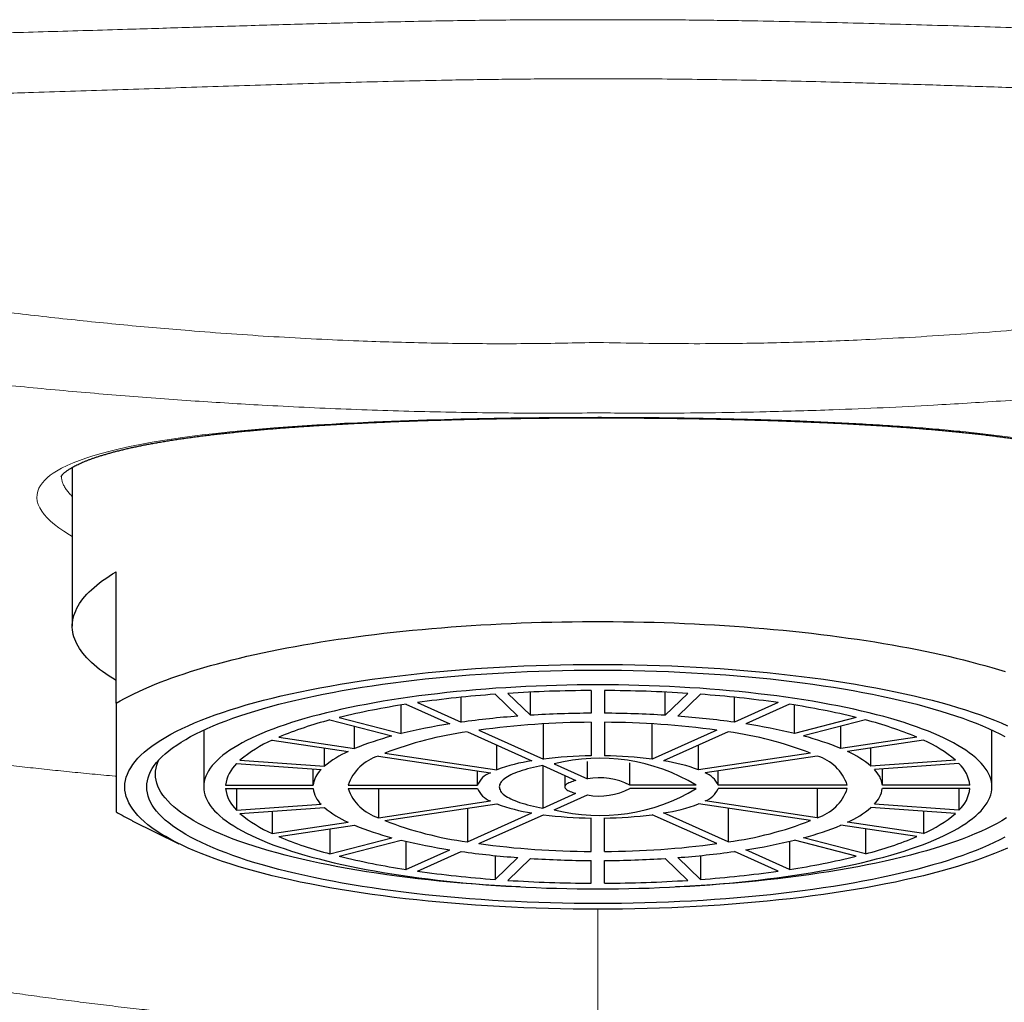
# Model space of a CAD drawing. Header units: millimetres. Extents: x 8 to 775, y 12 to 733.
# Tile 19 of 75: x 354 to 377, y 636 to 658. Entities that reach past the tile are written whole.
import ezdxf

# ---------------------------------------------------------------- set-up
doc = ezdxf.new("R2010")
doc.units = ezdxf.units.MM

msp = doc.modelspace()

# ---------------------------------------------------------------- linework, layer by layer
at = {"color": 7, "linetype": 'Continuous', "lineweight": 30}
for p, q in [((355.435, 647.753), (355.435, 644.128)), ((356.435, 642.368), (356.435, 645.37)), ((365.898, 642.092), (365.898, 642.621)), ((367.285, 642.657), (367.285, 642.14)), ((367.585, 642.657), (367.585, 642.14)), ((368.972, 642.092), (368.972, 642.621)), ((363.315, 642.382), (364.315, 641.934)), ((364.315, 641.934), (364.315, 642.504)), ((365.09, 642.572), (365.608, 642.072)), ((365.38, 642.592), (365.898, 642.092)), ((369.489, 642.592), (368.972, 642.092)), ((369.779, 642.572), (369.261, 642.072)), ((370.554, 641.934), (370.554, 642.504)), ((371.554, 642.382), (370.554, 641.934)), ((362.946, 641.674), (362.946, 642.326)), ((363.055, 642.343), (364.056, 641.895)), ((371.814, 642.343), (370.814, 641.895)), ((371.924, 641.674), (371.924, 642.326)), ((361.319, 641.986), (362.734, 641.62)), ((361.531, 642.041), (362.946, 641.674)), ((367.285, 641.933), (367.285, 641.168)), ((367.585, 641.933), (367.585, 641.168)), ((373.338, 642.041), (371.924, 641.674)), ((373.55, 641.986), (372.136, 641.62)), ((358.435, 641.754), (358.435, 640.458)), ((361.882, 641.332), (361.882, 641.84)), ((364.456, 641.716), (365.932, 641.054)), ((364.716, 641.754), (366.192, 641.093)), ((366.192, 641.093), (366.192, 641.898)), ((368.678, 641.093), (368.678, 641.898)), ((370.154, 641.754), (368.678, 641.093)), ((370.414, 641.716), (368.937, 641.054)), ((372.987, 641.332), (372.987, 641.84)), ((376.435, 640.458), (376.435, 641.754)), ((360, 641.524), (361.732, 641.265)), ((360.15, 641.591), (361.882, 641.332)), ((374.72, 641.591), (372.987, 641.332)), ((374.87, 641.524), (373.137, 641.265)), ((361.197, 640.931), (361.197, 641.345)), ((365.132, 640.847), (365.132, 641.413)), ((369.738, 640.847), (369.738, 641.413)), ((373.673, 640.931), (373.673, 641.345)), ((359.264, 641.065), (361.197, 640.931)), ((362.425, 641.162), (364.982, 640.779)), ((362.575, 641.229), (365.132, 640.847)), ((367.197, 640.642), (367.197, 641.037)), ((372.294, 641.229), (369.738, 640.847)), ((372.444, 641.162), (369.888, 640.779)), ((375.605, 641.065), (373.673, 640.931)), ((359.187, 640.99), (361.119, 640.856)), ((360.936, 640.497), (360.936, 640.868)), ((364.689, 640.497), (364.689, 640.823)), ((366.182, 640.942), (366.937, 640.603)), ((366.182, 640.942), (366.182, 639.974)), ((366.442, 640.98), (367.197, 640.642)), ((368.169, 640.497), (368.169, 641.008)), ((370.181, 640.497), (370.181, 640.823)), ((375.683, 640.99), (373.75, 640.856)), ((373.933, 640.497), (373.933, 640.868)), ((366.685, 640.716), (366.685, 640.458)), ((358.936, 640.497), (360.936, 640.497)), ((358.936, 640.419), (360.936, 640.419)), ((359.187, 640.419), (359.187, 639.926)), ((361.737, 640.497), (364.689, 640.497)), ((361.737, 640.419), (364.689, 640.419)), ((362.425, 640.419), (362.425, 639.754)), ((369.68, 640.497), (368.169, 640.497)), ((369.68, 640.419), (368.169, 640.419)), ((373.133, 640.497), (370.181, 640.497)), ((373.133, 640.419), (370.181, 640.419)), ((372.444, 640.419), (372.444, 639.754)), ((375.933, 640.497), (373.933, 640.497)), ((375.933, 640.419), (373.933, 640.419)), ((375.683, 640.419), (375.683, 639.926)), ((362.425, 639.754), (364.982, 640.136)), ((366.182, 639.974), (366.937, 640.312)), ((366.442, 639.935), (367.197, 640.274)), ((372.444, 639.754), (369.888, 640.136)), ((359.187, 639.926), (361.119, 640.06)), ((359.264, 639.851), (361.197, 639.985)), ((360, 639.902), (360, 639.392)), ((362.575, 639.687), (365.132, 640.069)), ((364.456, 639.968), (364.456, 639.2)), ((372.294, 639.687), (369.738, 640.069)), ((370.414, 639.968), (370.414, 639.2)), ((375.605, 639.851), (373.673, 639.985)), ((375.683, 639.926), (373.75, 640.06)), ((374.87, 639.902), (374.87, 639.392)), ((356.805, 639.686), (357.868, 639.16)), ((364.456, 639.2), (365.932, 639.862)), ((364.716, 639.161), (366.192, 639.823)), ((367.285, 638.983), (367.285, 639.747)), ((367.585, 638.983), (367.585, 639.747)), ((370.154, 639.161), (368.678, 639.823)), ((370.414, 639.2), (368.937, 639.862)), ((360, 639.392), (361.732, 639.65)), ((360.15, 639.324), (361.882, 639.583)), ((361.319, 639.499), (361.319, 638.93)), ((374.72, 639.324), (372.987, 639.583)), ((374.87, 639.392), (373.137, 639.65)), ((373.55, 639.499), (373.55, 638.93)), ((361.319, 638.93), (362.734, 639.296)), ((361.531, 638.875), (362.946, 639.241)), ((373.338, 638.875), (371.924, 639.241)), ((373.55, 638.93), (372.136, 639.296)), ((363.055, 639.215), (363.055, 638.572)), ((363.055, 638.572), (364.056, 639.021)), ((371.814, 638.572), (370.814, 639.021)), ((371.814, 639.215), (371.814, 638.572)), ((363.315, 638.533), (364.315, 638.982)), ((365.09, 638.889), (365.09, 638.343)), ((365.09, 638.343), (365.608, 638.843)), ((365.38, 638.323), (365.898, 638.823)), ((367.285, 638.258), (367.285, 638.776)), ((367.585, 638.258), (367.585, 638.776)), ((369.489, 638.323), (368.972, 638.823)), ((369.779, 638.343), (369.261, 638.843)), ((369.779, 638.889), (369.779, 638.343)), ((371.554, 638.533), (370.554, 638.982))]:
    msp.add_line(p, q, dxfattribs=at)
at = {"color": 252, "linetype": 'Continuous', "lineweight": 0, "flags": 128}
msp.add_lwpolyline([(355.435, 646.176), (355.373, 646.211), (355.242, 646.293), (355.124, 646.374), (355.027, 646.448), (354.941, 646.522), (354.861, 646.599), (354.793, 646.676), (354.736, 646.753), (354.691, 646.828), (354.658, 646.904), (354.636, 646.981), (354.626, 647.058), (354.63, 647.134), (354.647, 647.209), (354.673, 647.275), (354.709, 647.341), (354.754, 647.402), (354.808, 647.463), (354.872, 647.523), (354.933, 647.572), (355.001, 647.62), (355.076, 647.668), (355.189, 647.732), (355.315, 647.794), (355.452, 647.855), (355.602, 647.914), (355.747, 647.965), (355.902, 648.016), (356.094, 648.072), (356.298, 648.126), (356.515, 648.178), (356.744, 648.229), (356.984, 648.277), (357.213, 648.319), (357.451, 648.359), (357.698, 648.398), (357.954, 648.435), (358.175, 648.465), (358.402, 648.493), (358.711, 648.529), (359.029, 648.563), (359.357, 648.596), (359.693, 648.626), (360.038, 648.654), (360.36, 648.679), (360.687, 648.702), (361.022, 648.723), (361.362, 648.743), (361.651, 648.759), (361.944, 648.774), (362.331, 648.792), (362.725, 648.809), (363.124, 648.824), (363.528, 648.837), (363.936, 648.849), (364.311, 648.859), (364.688, 648.867), (365.069, 648.875), (365.451, 648.881), (365.773, 648.885), (366.096, 648.889), (366.429, 648.892), (366.763, 648.894), (367.099, 648.895), (367.435, 648.896), (367.435, 648.896), (367.435, 648.896)], dxfattribs=at)
at = {"color": 7, "linetype": 'Continuous', "lineweight": 30, "flags": 128}
for points in [[(356.435, 642.887), (356.352, 642.937), (356.274, 642.987), (356.198, 643.038), (356.126, 643.089), (356.058, 643.14), (355.993, 643.192), (355.931, 643.244), (355.873, 643.296), (355.819, 643.349), (355.768, 643.402), (355.72, 643.454), (355.677, 643.508), (355.637, 643.561), (355.6, 643.614), (355.567, 643.668), (355.538, 643.722), (355.512, 643.776), (355.49, 643.83), (355.472, 643.884), (355.457, 643.938), (355.446, 643.992), (355.439, 644.047), (355.435, 644.101), (355.435, 644.155), (355.439, 644.21), (355.446, 644.264), (355.457, 644.318), (355.472, 644.373), (355.49, 644.427), (355.512, 644.481), (355.538, 644.535), (355.567, 644.588), (355.6, 644.642), (355.637, 644.696), (355.677, 644.749), (355.72, 644.802), (355.768, 644.855), (355.819, 644.908), (355.873, 644.96), (355.931, 645.012), (355.993, 645.064), (356.058, 645.116), (356.126, 645.167), (356.198, 645.218), (356.274, 645.269), (356.352, 645.32), (356.435, 645.37)], [(356.435, 642.368), (356.53, 642.423), (356.63, 642.478), (356.734, 642.532), (356.842, 642.586), (356.953, 642.639), (357.069, 642.692), (357.189, 642.744), (357.313, 642.795), (357.44, 642.846), (357.572, 642.896), (357.707, 642.946), (357.846, 642.994), (357.988, 643.042), (358.134, 643.09), (358.284, 643.136), (358.437, 643.182), (358.593, 643.227), (358.753, 643.271), (358.916, 643.314), (359.082, 643.357), (359.252, 643.399), (359.424, 643.44), (359.6, 643.479), (359.779, 643.519), (359.96, 643.557), (360.145, 643.594), (360.332, 643.63), (360.522, 643.666), (360.714, 643.7), (360.909, 643.733), (361.107, 643.766), (361.306, 643.797), (361.509, 643.828), (361.713, 643.857), (361.92, 643.885), (362.129, 643.913), (362.339, 643.939), (362.552, 643.964), (362.767, 643.988), (362.983, 644.011), (363.201, 644.033), (363.421, 644.054), (363.642, 644.074), (363.864, 644.092), (364.088, 644.11), (364.314, 644.126), (364.54, 644.141), (364.767, 644.155), (364.996, 644.168), (365.225, 644.18), (365.456, 644.19), (365.687, 644.2), (365.918, 644.208), (366.151, 644.215), (366.384, 644.221), (366.617, 644.226), (366.85, 644.229), (367.084, 644.231), (367.318, 644.233), (367.552, 644.233), (367.785, 644.231), (368.019, 644.229), (368.253, 644.226), (368.486, 644.221), (368.719, 644.215), (368.951, 644.208), (369.182, 644.2), (369.414, 644.19), (369.644, 644.18), (369.873, 644.168), (370.102, 644.155), (370.329, 644.141), (370.556, 644.126), (370.781, 644.11), (371.005, 644.092), (371.227, 644.074), (371.449, 644.054), (371.668, 644.033), (371.886, 644.011), (372.103, 643.988), (372.317, 643.964), (372.53, 643.939), (372.741, 643.913), (372.949, 643.885), (373.156, 643.857), (373.361, 643.828), (373.563, 643.797), (373.763, 643.766), (373.96, 643.733), (374.155, 643.7), (374.348, 643.666), (374.538, 643.63), (374.725, 643.594), (374.909, 643.557), (375.091, 643.519), (375.269, 643.479), (375.445, 643.44), (375.618, 643.399), (375.787, 643.357), (375.953, 643.314), (376.116, 643.271), (376.276, 643.227), (376.433, 643.182), (376.586, 643.136), (376.735, 643.09)], [(367.435, 637.663), (367.152, 637.663), (366.869, 637.666), (366.587, 637.671), (366.306, 637.678), (366.025, 637.686), (365.745, 637.697), (365.466, 637.709), (365.189, 637.724), (364.913, 637.74), (364.639, 637.758), (364.367, 637.778), (364.097, 637.799), (363.83, 637.823), (363.564, 637.848), (363.302, 637.875), (363.042, 637.904), (362.785, 637.935), (362.532, 637.967), (362.281, 638.001), (362.035, 638.037), (361.792, 638.074), (361.553, 638.113), (361.317, 638.154), (361.087, 638.196), (360.86, 638.24), (360.638, 638.285), (360.421, 638.332), (360.208, 638.38), (360, 638.43), (359.798, 638.481), (359.601, 638.534), (359.409, 638.587), (359.222, 638.642), (359.041, 638.699), (358.866, 638.756), (358.697, 638.815), (358.534, 638.875), (358.377, 638.935), (358.226, 638.997), (358.082, 639.06), (357.943, 639.124), (357.812, 639.189), (357.687, 639.254), (357.568, 639.321), (357.457, 639.388), (357.352, 639.456), (357.254, 639.525), (357.163, 639.594), (357.079, 639.664), (357.003, 639.734), (356.933, 639.805), (356.871, 639.877), (356.815, 639.948), (356.768, 640.02), (356.727, 640.093), (356.694, 640.166), (356.668, 640.238), (356.649, 640.311), (356.638, 640.385), (356.635, 640.458), (356.638, 640.531), (356.649, 640.604), (356.668, 640.677), (356.694, 640.75), (356.727, 640.823), (356.768, 640.895), (356.815, 640.967), (356.871, 641.039), (356.933, 641.11), (357.003, 641.181), (357.079, 641.252), (357.163, 641.322), (357.254, 641.391), (357.352, 641.459), (357.457, 641.527), (357.568, 641.595), (357.687, 641.661), (357.812, 641.727), (357.943, 641.792), (358.082, 641.855), (358.226, 641.918), (358.377, 641.98), (358.534, 642.041), (358.697, 642.101), (358.866, 642.159), (359.041, 642.217), (359.222, 642.273), (359.409, 642.328), (359.601, 642.382), (359.798, 642.434), (360, 642.485), (360.208, 642.535), (360.421, 642.583), (360.638, 642.63), (360.86, 642.675), (361.087, 642.719), (361.317, 642.761), (361.553, 642.802), (361.792, 642.841), (362.035, 642.879), (362.281, 642.914), (362.532, 642.948), (362.785, 642.981), (363.042, 643.011), (363.302, 643.04), (363.564, 643.067), (363.83, 643.093), (364.097, 643.116), (364.367, 643.138), (364.639, 643.158), (364.913, 643.176), (365.189, 643.192), (365.466, 643.206), (365.745, 643.219), (366.025, 643.229), (366.306, 643.238), (366.587, 643.244), (366.869, 643.249), (367.152, 643.252), (367.435, 643.253), (367.717, 643.252), (368, 643.249), (368.282, 643.244), (368.564, 643.238), (368.844, 643.229), (369.124, 643.219), (369.403, 643.206), (369.68, 643.192), (369.956, 643.176), (370.23, 643.158), (370.502, 643.138), (370.772, 643.116), (371.04, 643.093), (371.305, 643.067), (371.568, 643.04), (371.827, 643.011), (372.084, 642.981), (372.338, 642.948), (372.588, 642.914), (372.835, 642.879), (373.078, 642.841), (373.317, 642.802), (373.552, 642.761), (373.783, 642.719), (374.009, 642.675), (374.231, 642.63), (374.449, 642.583), (374.661, 642.535), (374.869, 642.485), (375.071, 642.434), (375.269, 642.382), (375.461, 642.328), (375.647, 642.273), (375.828, 642.217), (376.003, 642.159), (376.172, 642.101), (376.335, 642.041), (376.492, 641.98), (376.643, 641.918), (376.788, 641.855)], [(367.435, 637.792), (367.165, 637.793), (366.896, 637.796), (366.627, 637.8), (366.358, 637.807), (366.09, 637.815), (365.823, 637.825), (365.558, 637.837), (365.293, 637.85), (365.03, 637.866), (364.769, 637.883), (364.509, 637.902), (364.252, 637.922), (363.996, 637.945), (363.743, 637.969), (363.493, 637.995), (363.245, 638.022), (363, 638.052), (362.759, 638.082), (362.52, 638.115), (362.285, 638.149), (362.053, 638.185), (361.825, 638.222), (361.601, 638.261), (361.38, 638.301), (361.164, 638.343), (360.953, 638.386), (360.745, 638.431), (360.543, 638.477), (360.345, 638.524), (360.151, 638.573), (359.963, 638.623), (359.78, 638.674), (359.602, 638.726), (359.43, 638.78), (359.263, 638.835), (359.102, 638.891), (358.946, 638.948), (358.796, 639.006), (358.652, 639.065), (358.515, 639.125), (358.383, 639.186), (358.257, 639.247), (358.138, 639.31), (358.025, 639.373), (357.919, 639.438), (357.819, 639.502), (357.725, 639.568), (357.639, 639.634), (357.559, 639.701), (357.486, 639.768), (357.419, 639.835), (357.36, 639.903), (357.307, 639.972), (357.261, 640.041), (357.223, 640.11), (357.191, 640.179), (357.166, 640.249), (357.149, 640.318), (357.138, 640.388), (357.135, 640.458), (357.138, 640.528), (357.149, 640.597), (357.166, 640.667), (357.191, 640.736), (357.223, 640.806), (357.261, 640.875), (357.307, 640.944), (357.36, 641.012), (357.419, 641.08), (357.486, 641.148), (357.559, 641.215), (357.639, 641.282), (357.725, 641.348), (357.819, 641.413), (357.919, 641.478), (358.025, 641.542), (358.138, 641.605), (358.257, 641.668), (358.383, 641.73), (358.515, 641.791), (358.652, 641.851), (358.796, 641.91), (358.946, 641.968), (359.102, 642.025), (359.263, 642.081), (359.43, 642.135), (359.602, 642.189), (359.78, 642.242), (359.963, 642.293), (360.151, 642.343), (360.345, 642.391), (360.543, 642.439), (360.745, 642.485), (360.953, 642.529), (361.164, 642.573), (361.38, 642.614), (361.601, 642.655), (361.825, 642.694), (362.053, 642.731), (362.285, 642.766), (362.52, 642.801), (362.759, 642.833), (363, 642.864), (363.245, 642.893), (363.493, 642.921), (363.743, 642.947), (363.996, 642.971), (364.252, 642.993), (364.509, 643.014), (364.769, 643.033), (365.03, 643.05), (365.293, 643.065), (365.558, 643.079), (365.823, 643.091), (366.09, 643.101), (366.358, 643.109), (366.627, 643.115), (366.896, 643.12), (367.165, 643.123), (367.435, 643.124), (367.704, 643.123), (367.974, 643.12), (368.243, 643.115), (368.511, 643.109), (368.779, 643.101), (369.046, 643.091), (369.312, 643.079), (369.576, 643.065), (369.839, 643.05), (370.1, 643.033), (370.36, 643.014), (370.618, 642.993), (370.873, 642.971), (371.126, 642.947), (371.376, 642.921), (371.624, 642.893), (371.869, 642.864), (372.111, 642.833), (372.349, 642.801), (372.585, 642.766), (372.816, 642.731), (373.044, 642.694), (373.269, 642.655), (373.489, 642.614), (373.705, 642.573), (373.917, 642.529), (374.124, 642.485), (374.327, 642.439), (374.525, 642.391), (374.718, 642.343), (374.906, 642.293), (375.089, 642.242), (375.267, 642.189), (375.439, 642.135), (375.606, 642.081), (375.768, 642.025), (375.923, 641.968), (376.073, 641.91), (376.217, 641.851), (376.355, 641.791), (376.486, 641.73), (376.612, 641.668), (376.731, 641.605)], [(367.435, 638.128), (367.67, 638.129), (367.906, 638.132), (368.141, 638.136), (368.375, 638.141), (368.609, 638.148), (368.843, 638.157), (369.075, 638.167), (369.306, 638.179), (369.536, 638.193), (369.764, 638.208), (369.991, 638.224), (370.216, 638.242), (370.439, 638.262), (370.66, 638.283), (370.879, 638.306), (371.095, 638.33), (371.309, 638.355), (371.521, 638.382), (371.729, 638.411), (371.935, 638.44), (372.137, 638.472), (372.336, 638.504), (372.532, 638.538), (372.725, 638.573), (372.913, 638.61), (373.099, 638.647), (373.28, 638.686), (373.457, 638.727), (373.63, 638.768), (373.799, 638.811), (373.963, 638.854), (374.123, 638.899), (374.278, 638.945), (374.429, 638.992), (374.575, 639.04), (374.716, 639.089), (374.852, 639.138), (374.983, 639.189), (375.108, 639.241), (375.229, 639.293), (375.344, 639.346), (375.454, 639.4), (375.558, 639.455), (375.657, 639.51), (375.75, 639.566), (375.837, 639.623), (375.918, 639.68), (375.994, 639.738), (376.064, 639.796), (376.128, 639.855), (376.186, 639.914), (376.238, 639.973), (376.284, 640.033), (376.324, 640.093), (376.358, 640.154), (376.385, 640.214), (376.407, 640.275), (376.422, 640.336), (376.432, 640.397), (376.435, 640.458), (376.432, 640.519), (376.422, 640.58), (376.407, 640.641), (376.385, 640.701), (376.358, 640.762), (376.324, 640.822), (376.284, 640.882), (376.238, 640.942), (376.186, 641.002), (376.128, 641.061), (376.064, 641.119), (375.994, 641.178), (375.918, 641.235), (375.837, 641.293), (375.75, 641.349), (375.657, 641.405), (375.558, 641.461), (375.454, 641.515), (375.344, 641.569), (375.229, 641.622), (375.108, 641.675), (374.983, 641.726), (374.852, 641.777), (374.716, 641.827), (374.575, 641.876), (374.429, 641.924), (374.278, 641.971), (374.123, 642.016), (373.963, 642.061), (373.799, 642.105), (373.63, 642.147), (373.457, 642.189), (373.28, 642.229), (373.099, 642.268), (372.913, 642.306), (372.725, 642.342), (372.532, 642.377), (372.336, 642.411), (372.137, 642.444), (371.935, 642.475), (371.729, 642.505), (371.521, 642.533), (371.309, 642.56), (371.095, 642.586), (370.879, 642.61), (370.66, 642.632), (370.439, 642.654), (370.216, 642.673), (369.991, 642.691), (369.764, 642.708), (369.536, 642.723), (369.306, 642.736), (369.075, 642.748), (368.843, 642.758), (368.609, 642.767), (368.375, 642.774), (368.141, 642.78), (367.906, 642.784), (367.67, 642.786), (367.435, 642.787), (367.199, 642.786), (366.964, 642.784), (366.728, 642.78), (366.494, 642.774), (366.26, 642.767), (366.027, 642.758), (365.795, 642.748), (365.563, 642.736), (365.334, 642.723), (365.105, 642.708), (364.878, 642.691), (364.653, 642.673), (364.43, 642.654), (364.209, 642.632), (363.99, 642.61), (363.774, 642.586), (363.56, 642.56), (363.349, 642.533), (363.14, 642.505), (362.935, 642.475), (362.732, 642.444), (362.533, 642.411), (362.337, 642.377), (362.145, 642.342), (361.956, 642.306), (361.771, 642.268), (361.59, 642.229), (361.412, 642.189), (361.239, 642.147), (361.071, 642.105), (360.906, 642.061), (360.746, 642.016), (360.591, 641.971), (360.44, 641.924), (360.294, 641.876), (360.153, 641.827), (360.017, 641.777), (359.887, 641.726), (359.761, 641.675), (359.64, 641.622), (359.525, 641.569), (359.416, 641.515), (359.311, 641.461), (359.213, 641.405), (359.12, 641.349), (359.032, 641.293), (358.951, 641.235), (358.875, 641.178), (358.805, 641.119), (358.741, 641.061), (358.683, 641.002), (358.631, 640.942), (358.585, 640.882), (358.545, 640.822), (358.512, 640.762), (358.484, 640.701), (358.462, 640.641), (358.447, 640.58), (358.438, 640.519), (358.435, 640.458), (358.438, 640.397), (358.447, 640.336), (358.462, 640.275), (358.484, 640.214), (358.512, 640.154), (358.545, 640.093), (358.585, 640.033), (358.631, 639.973), (358.683, 639.914), (358.741, 639.855), (358.805, 639.796), (358.875, 639.738), (358.951, 639.68), (359.032, 639.623), (359.12, 639.566), (359.213, 639.51), (359.311, 639.455), (359.416, 639.4), (359.525, 639.346), (359.64, 639.293), (359.761, 639.241), (359.887, 639.189), (360.017, 639.138), (360.153, 639.089), (360.294, 639.04), (360.44, 638.992), (360.591, 638.945), (360.746, 638.899), (360.906, 638.854), (361.071, 638.811), (361.239, 638.768), (361.412, 638.727), (361.59, 638.686), (361.771, 638.647), (361.956, 638.61), (362.145, 638.573), (362.337, 638.538), (362.533, 638.504), (362.732, 638.472), (362.935, 638.44), (363.14, 638.411), (363.349, 638.382), (363.56, 638.355), (363.774, 638.33), (363.99, 638.306), (364.209, 638.283), (364.43, 638.262), (364.653, 638.242), (364.878, 638.224), (365.105, 638.208), (365.334, 638.193), (365.563, 638.179), (365.795, 638.167), (366.027, 638.157), (366.26, 638.148), (366.494, 638.141), (366.728, 638.136), (366.964, 638.132), (367.199, 638.129), (367.435, 638.128)], [(365.658, 638.174), (365.594, 638.177), (365.335, 638.191), (365.077, 638.206), (364.821, 638.223), (364.566, 638.241), (364.314, 638.261), (364.063, 638.283), (363.815, 638.307), (363.57, 638.332), (363.327, 638.359), (363.086, 638.388), (362.849, 638.418), (362.615, 638.45), (362.385, 638.484), (362.157, 638.519), (361.934, 638.555), (361.714, 638.593), (361.498, 638.633), (361.286, 638.674), (361.078, 638.716), (360.875, 638.76), (360.676, 638.805), (360.482, 638.851), (360.293, 638.899), (360.108, 638.948), (359.929, 638.998), (359.755, 639.05), (359.585, 639.102), (359.422, 639.156), (359.264, 639.211), (359.111, 639.267), (358.964, 639.324), (358.823, 639.382), (358.688, 639.44), (358.559, 639.5), (358.435, 639.561), (358.319, 639.622), (358.208, 639.684), (358.103, 639.747), (358.005, 639.811), (357.914, 639.875), (357.829, 639.94), (357.751, 640.005), (357.679, 640.071), (357.614, 640.137), (357.555, 640.204), (357.504, 640.271), (357.459, 640.339), (357.421, 640.406), (357.39, 640.474), (357.366, 640.542), (357.348, 640.611), (357.338, 640.679), (357.335, 640.748), (357.338, 640.816), (357.348, 640.884), (357.366, 640.953), (357.39, 641.021), (357.414, 641.074)], [(366.182, 640.942), (366.107, 640.928), (366.034, 640.913), (365.963, 640.898), (365.895, 640.882), (365.829, 640.866), (365.766, 640.848), (365.706, 640.83), (365.648, 640.812), (365.594, 640.793), (365.543, 640.773), (365.495, 640.753), (365.45, 640.732), (365.408, 640.711), (365.37, 640.689), (365.335, 640.667), (365.304, 640.645), (365.276, 640.622), (365.252, 640.599), (365.231, 640.576), (365.215, 640.552), (365.202, 640.529), (365.192, 640.505), (365.187, 640.482), (365.185, 640.458), (365.187, 640.434), (365.192, 640.41), (365.202, 640.387), (365.215, 640.363), (365.231, 640.34), (365.252, 640.316), (365.276, 640.293), (365.304, 640.271), (365.335, 640.248), (365.37, 640.226), (365.408, 640.205), (365.45, 640.184), (365.495, 640.163), (365.543, 640.143), (365.594, 640.123), (365.648, 640.104), (365.706, 640.085), (365.766, 640.067), (365.829, 640.05), (365.895, 640.033), (365.963, 640.017), (366.034, 640.002), (366.107, 639.988), (366.182, 639.974)], [(366.937, 640.603), (366.899, 640.594), (366.863, 640.584), (366.831, 640.573), (366.801, 640.561), (366.774, 640.55), (366.751, 640.537), (366.731, 640.525), (366.714, 640.512), (366.701, 640.498), (366.692, 640.485), (366.686, 640.471), (366.685, 640.458), (366.686, 640.444), (366.692, 640.43), (366.701, 640.417), (366.714, 640.404), (366.731, 640.391), (366.751, 640.378), (366.774, 640.366), (366.801, 640.354), (366.831, 640.343), (366.863, 640.332), (366.899, 640.322), (366.937, 640.312)], [(376.766, 639.747), (376.661, 639.684), (376.551, 639.622), (376.434, 639.561), (376.311, 639.5), (376.181, 639.44), (376.046, 639.382), (375.905, 639.324), (375.758, 639.267), (375.606, 639.211), (375.447, 639.156), (375.284, 639.102), (375.115, 639.05), (374.94, 638.998), (374.761, 638.948), (374.576, 638.899), (374.387, 638.851), (374.193, 638.805), (373.994, 638.76), (373.791, 638.716), (373.583, 638.674), (373.371, 638.633), (373.155, 638.593), (372.935, 638.555), (372.712, 638.519), (372.485, 638.484), (372.254, 638.45), (372.02, 638.418), (371.783, 638.388), (371.543, 638.359), (371.3, 638.332), (371.054, 638.307), (370.806, 638.283), (370.556, 638.261), (370.303, 638.241), (370.049, 638.223), (369.792, 638.206), (369.535, 638.191), (369.275, 638.177), (369.211, 638.174)], [(376.731, 639.31), (376.612, 639.247), (376.486, 639.186), (376.355, 639.125), (376.217, 639.065), (376.073, 639.006), (375.923, 638.948), (375.768, 638.891), (375.606, 638.835), (375.439, 638.78), (375.267, 638.726), (375.089, 638.674), (374.906, 638.623), (374.718, 638.573), (374.525, 638.524), (374.327, 638.477), (374.124, 638.431), (373.917, 638.386), (373.705, 638.343), (373.489, 638.301), (373.269, 638.261), (373.044, 638.222), (372.816, 638.185), (372.585, 638.149), (372.349, 638.115), (372.111, 638.082), (371.869, 638.052), (371.624, 638.022), (371.376, 637.995), (371.126, 637.969), (370.873, 637.945), (370.618, 637.922), (370.36, 637.902), (370.1, 637.883), (369.839, 637.866), (369.576, 637.85), (369.312, 637.837), (369.046, 637.825), (368.779, 637.815), (368.511, 637.807), (368.243, 637.8), (367.974, 637.796), (367.704, 637.793), (367.435, 637.792)], [(376.788, 639.06), (376.643, 638.997), (376.492, 638.935), (376.335, 638.875), (376.172, 638.815), (376.003, 638.756), (375.828, 638.699), (375.647, 638.642), (375.461, 638.587), (375.269, 638.534), (375.071, 638.481), (374.869, 638.43), (374.661, 638.38), (374.449, 638.332), (374.231, 638.285), (374.009, 638.24), (373.783, 638.196), (373.552, 638.154), (373.317, 638.113), (373.078, 638.074), (372.835, 638.037), (372.588, 638.001), (372.338, 637.967), (372.084, 637.935), (371.827, 637.904), (371.568, 637.875), (371.305, 637.848), (371.04, 637.823), (370.772, 637.799), (370.502, 637.778), (370.23, 637.758), (369.956, 637.74), (369.68, 637.724), (369.403, 637.709), (369.124, 637.697), (368.844, 637.686), (368.564, 637.678), (368.282, 637.671), (368, 637.666), (367.717, 637.663), (367.435, 637.663)]]:
    msp.add_lwpolyline(points, dxfattribs=at)
at = {"color": 7, "linetype": 'Continuous', "lineweight": 30}
for centre, radius, start, end in [((367.42, 610.716), 31.942, 90.242, 93.6611), ((367.45, 610.716), 31.942, 86.3389, 89.758), ((366.998, 616.401), 26.241, 94.1699, 98.0683), ((367.871, 616.401), 26.241, 81.9317, 85.8301), ((365.66, 625.24), 17.301, 98.6587, 103.8067), ((369.209, 625.24), 17.301, 76.1933, 81.3413), ((363.496, 633.601), 8.663, 104.5539, 112.7245), ((367.097, 622.083), 20.045, 94.261, 97.9772), ((367.358, 622.262), 19.67, 90.2138, 97.7205), ((367.423, 617.715), 24.425, 90.3236, 93.5795), ((367.446, 617.691), 24.449, 86.4221, 89.6748), ((367.511, 622.262), 19.67, 82.2795, 89.7862), ((367.765, 622.022), 20.106, 82.0285, 85.7333), ((371.373, 633.601), 8.663, 67.2755, 75.4461), ((365.606, 633.393), 8.401, 97.8714, 111.1502), ((366.069, 628.85), 13.199, 98.7761, 103.6894), ((369.263, 633.393), 8.401, 68.8498, 82.1286), ((368.786, 628.778), 13.272, 76.3242, 81.2104), ((361.208, 638.772), 3.006, 113.7079, 130.2901), ((364.412, 635.238), 6.598, 104.734, 112.5444), ((370.439, 635.183), 6.656, 67.4896, 75.2319), ((373.661, 638.772), 3.006, 49.7099, 66.2921), ((362.663, 639.179), 2.284, 114.0557, 129.9423), ((372.19, 639.154), 2.314, 50.1599, 65.8421), ((362.725, 640.162), 1.044, 106.7213, 161.2928), ((366.53, 637.094), 4.005, 98.5883, 110.4333), ((367.393, 631.689), 9.48, 90.6542, 97.2801), ((367.485, 636.885), 4.226, 58.7166, 104.2858), ((367.47, 631.599), 9.57, 82.751, 89.3147), ((368.305, 636.962), 4.14, 69.7606, 81.2177), ((372.144, 640.162), 1.044, 18.7072, 73.2787), ((359.737, 640.399), 0.807, 132.9926, 173.0856), ((361.542, 640.414), 0.611, 133.8107, 172.2675), ((373.321, 640.411), 0.618, 7.9453, 45.9765), ((375.132, 640.399), 0.807, 6.9144, 47.0074), ((365.142, 640.32), 0.486, 109.2528, 158.7613), ((367.468, 639.13), 1.536, 62.8302, 100.1723), ((369.704, 640.296), 0.517, 22.792, 69.1939), ((359.737, 640.516), 0.807, 186.9144, 227.0074), ((361.548, 640.504), 0.618, 187.9453, 225.9765), ((362.725, 640.754), 1.044, 198.7072, 253.2787), ((365.165, 640.619), 0.517, 202.792, 249.1939), ((367.485, 644.031), 4.226, 255.7142, 301.2834), ((367.468, 641.785), 1.536, 259.8277, 297.1698), ((369.727, 640.595), 0.486, 289.2528, 338.7613), ((372.144, 640.754), 1.044, 286.7213, 341.2928), ((373.327, 640.501), 0.611, 313.8107, 352.2675), ((375.132, 640.516), 0.807, 312.9926, 353.0856), ((362.679, 641.761), 2.314, 230.1599, 245.8421), ((366.564, 643.953), 4.14, 249.7606, 261.2177), ((368.339, 643.822), 4.005, 278.5883, 290.4333), ((372.206, 641.736), 2.284, 294.0557, 309.9423), ((359.24, 644.637), 5.517, 239.4392, 243.8144), ((361.208, 642.144), 3.006, 229.7099, 246.2921), ((365.606, 647.522), 8.401, 248.8498, 262.1286), ((367.399, 649.316), 9.57, 262.751, 269.3147), ((367.476, 649.226), 9.48, 270.6542, 277.2801), ((369.263, 647.522), 8.401, 277.8714, 291.1502), ((373.661, 642.144), 3.006, 293.7079, 310.2901), ((364.43, 645.732), 6.656, 247.4896, 255.2319), ((370.457, 645.677), 6.598, 284.734, 292.5444), ((363.496, 647.314), 8.663, 247.2755, 255.4461), ((366.084, 652.137), 13.272, 256.3242, 261.2104), ((368.8, 652.065), 13.199, 278.7761, 283.6894), ((371.373, 647.314), 8.663, 284.5539, 292.7245), ((367.358, 658.653), 19.67, 262.2795, 269.7862), ((367.511, 658.653), 19.67, 270.2138, 277.7205), ((365.66, 655.676), 17.301, 256.1933, 261.3413), ((367.104, 658.894), 20.106, 262.0285, 265.7333), ((367.423, 663.224), 24.449, 266.4221, 269.6748), ((367.447, 663.2), 24.425, 270.3236, 273.5795), ((367.772, 658.833), 20.045, 274.261, 277.9772), ((369.209, 655.676), 17.301, 278.6587, 283.8067), ((366.998, 664.515), 26.241, 261.9317, 265.8301), ((367.42, 670.2), 31.942, 266.3389, 269.758), ((367.45, 670.2), 31.942, 270.242, 273.6611), ((367.871, 664.515), 26.241, 274.1699, 278.0683)]:
    msp.add_arc(centre, radius, start, end, dxfattribs=at)
at = {"color": 252, "linetype": 'Continuous', "lineweight": 0}
for points, knots in [([(350.643, 657.602), (350.926, 657.607), (351.49, 657.617), (352.34, 657.636), (353.208, 657.657), (354.093, 657.68), (354.995, 657.706), (355.9, 657.732), (356.735, 657.757), (357.501, 657.781), (358.195, 657.802), (358.898, 657.823), (359.61, 657.845), (360.329, 657.865), (361.074, 657.886), (361.845, 657.906), (362.64, 657.924), (363.437, 657.941), (364.235, 657.955), (365.033, 657.966), (365.834, 657.973), (366.634, 657.976), (367.168, 657.975), (367.435, 657.974), (367.435, 657.974)], [0, 0, 0, 0, 0.051522, 0.103046, 0.154568, 0.208764, 0.262964, 0.317166, 0.371362, 0.412723, 0.454085, 0.495447, 0.538126, 0.580806, 0.623486, 0.670496, 0.717509, 0.764523, 0.811533, 0.858647, 0.905765, 0.952883, 0.999996, 1, 1, 1, 1]), ([(367.435, 657.974), (367.435, 657.974), (367.661, 657.975), (368.114, 657.976), (368.782, 657.974), (369.438, 657.97), (370.083, 657.962), (370.835, 657.952), (371.695, 657.936), (372.661, 657.915), (373.626, 657.89), (374.59, 657.864), (375.552, 657.836), (376.512, 657.807), (377.472, 657.778), (378.431, 657.748), (379.284, 657.723), (380.032, 657.701), (380.675, 657.683), (381.347, 657.665), (382.048, 657.648), (382.776, 657.631), (383.502, 657.615), (383.985, 657.606), (384.226, 657.602)], [0, 0, 0, 0, 0.000004, 0.039964, 0.079924, 0.117922, 0.15592, 0.193918, 0.250974, 0.308033, 0.365089, 0.422159, 0.479229, 0.536293, 0.593357, 0.650633, 0.70791, 0.746546, 0.785183, 0.82382, 0.867863, 0.91191, 0.955956, 1, 1, 1, 1]), ([(367.435, 656.626), (367.435, 656.626), (367.205, 656.626), (366.747, 656.626), (366.072, 656.623), (365.409, 656.617), (364.758, 656.609), (364, 656.596), (363.133, 656.578), (362.16, 656.554), (361.187, 656.528), (360.216, 656.498), (359.247, 656.468), (358.279, 656.436), (357.314, 656.404), (356.351, 656.372), (355.39, 656.34), (354.531, 656.313), (353.774, 656.29), (353.118, 656.271), (352.463, 656.253), (351.81, 656.237), (351.158, 656.221), (350.724, 656.212), (350.507, 656.207)], [0, 0, 0, 0, 0.000004, 0.040127, 0.080251, 0.118254, 0.156259, 0.194262, 0.251289, 0.30832, 0.365353, 0.422379, 0.479427, 0.536475, 0.593479, 0.650484, 0.707532, 0.764581, 0.803799, 0.843018, 0.882237, 0.921491, 0.960746, 1, 1, 1, 1]), ([(384.362, 656.207), (384.106, 656.212), (383.593, 656.224), (382.822, 656.243), (382.048, 656.263), (381.255, 656.286), (380.442, 656.31), (379.609, 656.336), (378.775, 656.363), (377.939, 656.391), (377.147, 656.417), (376.4, 656.442), (375.699, 656.465), (374.995, 656.488), (374.288, 656.509), (373.578, 656.53), (372.804, 656.552), (371.964, 656.573), (371.06, 656.592), (370.154, 656.608), (369.248, 656.62), (368.342, 656.626), (367.737, 656.626), (367.435, 656.626), (367.435, 656.626)], [0, 0, 0, 0, 0.046404, 0.092812, 0.139219, 0.185623, 0.23517, 0.284722, 0.334277, 0.383829, 0.433377, 0.474704, 0.516033, 0.557361, 0.599048, 0.640735, 0.682421, 0.735343, 0.788275, 0.841211, 0.894147, 0.947076, 0.999996, 1, 1, 1, 1]), ([(350.501, 651.751), (350.71, 651.721), (351.128, 651.661), (351.861, 651.559), (352.701, 651.447), (353.579, 651.337), (354.388, 651.241), (355.129, 651.158), (355.87, 651.079), (356.613, 651.006), (357.358, 650.937), (358.176, 650.868), (359.07, 650.8), (360.039, 650.736), (361.009, 650.683), (361.915, 650.642), (362.757, 650.613), (363.534, 650.594), (364.313, 650.581), (365.093, 650.576), (365.873, 650.578), (366.653, 650.589), (367.174, 650.6), (367.435, 650.607), (367.435, 650.607)], [0, 0, 0, 0, 0.037549, 0.075099, 0.131456, 0.187813, 0.231729, 0.275645, 0.319561, 0.36351, 0.407461, 0.45141, 0.508463, 0.56552, 0.622577, 0.67963, 0.725267, 0.770905, 0.816682, 0.86246, 0.908236, 0.954116, 0.999996, 1, 1, 1, 1]), ([(367.435, 650.607), (367.435, 650.607), (367.78, 650.598), (368.471, 650.584), (369.507, 650.576), (370.457, 650.58), (371.321, 650.593), (372.098, 650.613), (372.875, 650.64), (373.739, 650.677), (374.69, 650.728), (375.729, 650.795), (376.704, 650.868), (377.616, 650.946), (378.463, 651.025), (379.24, 651.104), (379.944, 651.18), (380.578, 651.252), (381.21, 651.328), (381.913, 651.415), (382.686, 651.516), (383.528, 651.63), (384.088, 651.711), (384.368, 651.751)], [0, 0, 0, 0, 0.000004, 0.060851, 0.1217, 0.182546, 0.228221, 0.273895, 0.319494, 0.365093, 0.426258, 0.487425, 0.548591, 0.598676, 0.648763, 0.698848, 0.736435, 0.774021, 0.811566, 0.84911, 0.899406, 0.949704, 1, 1, 1, 1]), ([(367.435, 648.998), (367.435, 648.998), (367.115, 648.994), (366.476, 648.99), (365.518, 648.993), (364.56, 649.003), (363.602, 649.022), (362.644, 649.048), (361.686, 649.082), (360.729, 649.124), (359.836, 649.17), (359.006, 649.218), (358.228, 649.269), (357.439, 649.324), (356.639, 649.386), (355.84, 649.452), (355.041, 649.523), (354.244, 649.598), (353.447, 649.678), (352.652, 649.762), (351.91, 649.844), (351.223, 649.923), (350.8, 649.974), (350.589, 649.999)], [0, 0, 0, 0, 0.000004, 0.056535, 0.113068, 0.169602, 0.226133, 0.282724, 0.339318, 0.395912, 0.452503, 0.497877, 0.543251, 0.590758, 0.638265, 0.685788, 0.733311, 0.780883, 0.828454, 0.87605, 0.923645, 0.961823, 1, 1, 1, 1]), ([(384.281, 649.999), (384.07, 649.974), (383.65, 649.923), (382.912, 649.838), (382.067, 649.745), (381.134, 649.648), (380.219, 649.559), (379.324, 649.477), (378.427, 649.401), (377.528, 649.331), (376.675, 649.271), (375.866, 649.219), (374.975, 649.166), (373.955, 649.115), (372.935, 649.072), (372.042, 649.043), (371.148, 649.019), (370.125, 649), (369.101, 648.991), (368.204, 648.991), (367.691, 648.995), (367.435, 648.998), (367.435, 648.998)], [0, 0, 0, 0, 0.037991, 0.075981, 0.133002, 0.190024, 0.243364, 0.29671, 0.350058, 0.403405, 0.456747, 0.501961, 0.547174, 0.61502, 0.682867, 0.728085, 0.773303, 0.841269, 0.909236, 0.954616, 0.999996, 1, 1, 1, 1]), ([(367.435, 648.896), (367.435, 648.896), (367.551, 648.896), (367.784, 648.895), (368.133, 648.894), (368.484, 648.892), (368.835, 648.889), (369.187, 648.884), (369.538, 648.879), (369.887, 648.873), (370.237, 648.866), (370.589, 648.858), (370.941, 648.849), (371.29, 648.839), (371.632, 648.828), (371.964, 648.816), (372.289, 648.803), (372.611, 648.789), (372.932, 648.774), (373.249, 648.758), (373.562, 648.74), (373.87, 648.722), (374.177, 648.702), (374.48, 648.681), (374.781, 648.659), (375.076, 648.635), (375.361, 648.61), (375.637, 648.584), (375.903, 648.557), (376.164, 648.529), (376.42, 648.499), (376.67, 648.468), (376.913, 648.436), (377.149, 648.402), (377.379, 648.366), (377.604, 648.329), (377.822, 648.289), (378.032, 648.248), (378.22, 648.209), (378.389, 648.171), (378.539, 648.134), (378.703, 648.092), (378.878, 648.043), (379.059, 647.987), (379.212, 647.935), (379.341, 647.886), (379.449, 647.842), (379.553, 647.796), (379.652, 647.748), (379.746, 647.697), (379.832, 647.645), (379.907, 647.594), (379.973, 647.544), (380.03, 647.494), (380.088, 647.437), (380.142, 647.371), (380.188, 647.297), (380.218, 647.229), (380.235, 647.167), (380.243, 647.111), (380.244, 647.053), (380.237, 646.993), (380.222, 646.931), (380.198, 646.868), (380.168, 646.807), (380.131, 646.747), (380.088, 646.689), (380.032, 646.623), (379.959, 646.548), (379.866, 646.466), (379.769, 646.39), (379.672, 646.322), (379.58, 646.262), (379.501, 646.213), (379.45, 646.184), (379.435, 646.175)], [0, 0, 0, 0, 0.0000024, 0.0141399, 0.0282801, 0.0424175, 0.0567674, 0.0711257, 0.0854868, 0.099845, 0.1141949, 0.1289574, 0.1437259, 0.1584944, 0.1732569, 0.1873829, 0.2015115, 0.2156374, 0.2299717, 0.2443142, 0.2586595, 0.2730021, 0.2873364, 0.3020748, 0.3168191, 0.3315634, 0.3463018, 0.3605249, 0.3747508, 0.388974, 0.4034066, 0.4178475, 0.4322912, 0.4467321, 0.4611647, 0.4760044, 0.4908501, 0.5056958, 0.5205355, 0.532531, 0.5445281, 0.5565236, 0.5733766, 0.5902341, 0.6070872, 0.619311, 0.6315364, 0.6437601, 0.6569226, 0.6700893, 0.6832561, 0.6964185, 0.7084098, 0.7204027, 0.7323939, 0.7492418, 0.7660942, 0.7829421, 0.7951645, 0.8073887, 0.8196111, 0.8327764, 0.845946, 0.8591156, 0.8722809, 0.8842091, 0.896139, 0.9080672, 0.9248264, 0.94159, 0.9583492, 0.9705063, 0.9826651, 0.9948223, 1, 1, 1, 1]), ([(355.186, 647.554), (355.187, 647.536), (355.188, 647.494), (355.205, 647.425), (355.235, 647.348), (355.28, 647.27), (355.337, 647.192), (355.389, 647.132), (355.425, 647.097), (355.435, 647.088)], [0, 0, 0, 0, 0.118515, 0.284881, 0.451337, 0.617793, 0.784159, 0.943323, 1, 1, 1, 1]), ([(349.174, 641.592), (349.321, 641.569), (349.615, 641.524), (350.063, 641.458), (350.517, 641.392), (350.976, 641.328), (351.44, 641.264), (351.909, 641.202), (352.383, 641.141), (352.865, 641.081), (353.354, 641.023), (353.851, 640.965), (354.352, 640.909), (354.858, 640.855), (355.37, 640.802), (355.889, 640.751), (356.245, 640.717), (356.428, 640.701), (356.435, 640.7)], [0, 0, 0, 0, 0.065676, 0.131356, 0.197032, 0.262829, 0.328641, 0.394458, 0.46027, 0.526067, 0.593109, 0.660167, 0.72723, 0.794287, 0.861329, 0.929404, 0.997485, 1, 1, 1, 1]), ([(367.435, 634.795), (367.435, 634.885), (367.435, 635.064), (367.435, 635.332), (367.435, 635.596), (367.435, 635.858), (367.435, 636.117), (367.435, 636.372), (367.435, 636.622), (367.435, 636.867), (367.435, 637.107), (367.435, 637.341), (367.435, 637.526), (367.435, 637.631), (367.435, 637.663)], [0, 0, 0, 0, 0.087498, 0.174996, 0.262494, 0.349992, 0.437491, 0.524989, 0.612487, 0.699985, 0.787483, 0.874981, 0.962479, 1, 1, 1, 1]), ([(367.435, 634.795), (367.245, 634.796), (366.866, 634.796), (366.298, 634.802), (365.73, 634.81), (365.163, 634.822), (364.596, 634.838), (364.031, 634.857), (363.467, 634.879), (362.902, 634.905), (362.335, 634.934), (361.767, 634.967), (361.201, 635.003), (360.632, 635.043), (360.058, 635.087), (359.482, 635.134), (358.909, 635.185), (358.381, 635.235), (357.899, 635.283), (357.461, 635.329), (356.989, 635.38), (356.485, 635.438), (355.949, 635.503), (355.418, 635.57), (354.89, 635.64), (354.364, 635.712), (353.842, 635.787), (353.326, 635.864), (352.848, 635.938), (352.408, 636.008), (352.004, 636.074), (351.738, 636.119), (351.605, 636.142)], [0, 0, 0, 0, 0.03368, 0.067368, 0.101055, 0.134735, 0.168445, 0.202162, 0.235879, 0.269588, 0.303915, 0.338249, 0.372583, 0.406909, 0.442511, 0.478121, 0.513732, 0.549334, 0.577125, 0.604919, 0.632711, 0.667514, 0.702326, 0.737137, 0.771941, 0.807377, 0.842821, 0.878266, 0.913702, 0.942467, 0.971235, 1, 1, 1, 1]), ([(383.264, 636.142), (383.136, 636.12), (382.879, 636.077), (382.489, 636.013), (382.061, 635.944), (381.595, 635.872), (381.089, 635.796), (380.576, 635.722), (380.054, 635.65), (379.524, 635.58), (378.984, 635.511), (378.439, 635.445), (377.924, 635.385), (377.439, 635.332), (376.986, 635.284), (376.503, 635.236), (375.991, 635.188), (375.45, 635.139), (374.904, 635.094), (374.356, 635.052), (373.804, 635.012), (373.249, 634.976), (372.692, 634.943), (372.129, 634.913), (371.561, 634.886), (370.987, 634.862), (370.412, 634.842), (369.828, 634.825), (369.236, 634.812), (368.636, 634.802), (368.035, 634.796), (367.635, 634.796), (367.435, 634.795)], [0, 0, 0, 0, 0.027794, 0.05559, 0.083384, 0.11819, 0.153003, 0.187817, 0.222623, 0.258057, 0.293499, 0.328942, 0.364376, 0.393139, 0.421904, 0.450666, 0.48435, 0.518042, 0.551733, 0.585417, 0.61913, 0.65285, 0.686571, 0.720284, 0.75461, 0.788944, 0.823278, 0.857604, 0.893198, 0.928802, 0.964405, 1, 1, 1, 1])]:
    msp.add_open_spline(points, degree=3, knots=knots, dxfattribs=at)
at = {"color": 7, "linetype": 'Continuous', "lineweight": 30}
for points, knots in [([(355.182, 647.547), (355.182, 647.547), (355.182, 647.547), (355.183, 647.549), (355.186, 647.553), (355.19, 647.56), (355.197, 647.57), (355.206, 647.582), (355.218, 647.595), (355.232, 647.61), (355.25, 647.626), (355.27, 647.643), (355.294, 647.662), (355.319, 647.68), (355.347, 647.7), (355.378, 647.719), (355.413, 647.741), (355.452, 647.763), (355.495, 647.786), (355.541, 647.809), (355.59, 647.833), (355.643, 647.857), (355.699, 647.881), (355.759, 647.905), (355.822, 647.93), (355.888, 647.954), (355.958, 647.978), (356.032, 648.003), (356.109, 648.027), (356.189, 648.051), (356.272, 648.075), (356.358, 648.099), (356.447, 648.123), (356.541, 648.146), (356.637, 648.169), (356.736, 648.192), (356.838, 648.215), (356.943, 648.237), (357.05, 648.259), (357.161, 648.28), (357.275, 648.301), (357.391, 648.322), (357.511, 648.342), (357.633, 648.363), (357.758, 648.382), (357.887, 648.402), (358.017, 648.421), (358.151, 648.439), (358.286, 648.457), (358.424, 648.475), (358.566, 648.492), (358.709, 648.509), (358.855, 648.526), (359.002, 648.542), (359.152, 648.557), (359.304, 648.573), (359.458, 648.588), (359.614, 648.602), (359.773, 648.616), (359.934, 648.63), (360.097, 648.643), (360.262, 648.656), (360.429, 648.669), (360.598, 648.681), (360.768, 648.692), (360.94, 648.704), (361.115, 648.715), (361.29, 648.725), (361.468, 648.736), (361.647, 648.745), (361.827, 648.755), (362.009, 648.764), (362.193, 648.773), (362.378, 648.781), (362.564, 648.789), (362.751, 648.797), (362.939, 648.805), (363.128, 648.812), (363.319, 648.818), (363.511, 648.825), (363.703, 648.831), (363.897, 648.836), (364.091, 648.842), (364.286, 648.847), (364.482, 648.852), (364.678, 648.856), (364.876, 648.86), (365.074, 648.864), (365.273, 648.867), (365.474, 648.87), (365.674, 648.873), (365.874, 648.876), (366.074, 648.878), (366.274, 648.88), (366.475, 648.882), (366.677, 648.883), (366.88, 648.884), (367.084, 648.885), (367.269, 648.885), (367.386, 648.885), (367.435, 648.885)], [0, 0, 0, 0, 0.004161, 0.014194, 0.023768, 0.033898, 0.043685, 0.053252, 0.062687, 0.072045, 0.081365, 0.090671, 0.099977, 0.109291, 0.117575, 0.126276, 0.135687, 0.14514, 0.154643, 0.164203, 0.173823, 0.183508, 0.193259, 0.203139, 0.212909, 0.222793, 0.232775, 0.242836, 0.252961, 0.263132, 0.273335, 0.283322, 0.29364, 0.303961, 0.314287, 0.32462, 0.334963, 0.345319, 0.35569, 0.36608, 0.37649, 0.386926, 0.397388, 0.407881, 0.418407, 0.42897, 0.439589, 0.450069, 0.460616, 0.47121, 0.481832, 0.49246, 0.503071, 0.513647, 0.524165, 0.534777, 0.545385, 0.555994, 0.566607, 0.577228, 0.587859, 0.598506, 0.609167, 0.61982, 0.63047, 0.641121, 0.651775, 0.662437, 0.673112, 0.683743, 0.694374, 0.705045, 0.715734, 0.726422, 0.737081, 0.747695, 0.758247, 0.76894, 0.779609, 0.790258, 0.80089, 0.81151, 0.822122, 0.83273, 0.843338, 0.85395, 0.86457, 0.875201, 0.885848, 0.896514, 0.907207, 0.91778, 0.928316, 0.938899, 0.949521, 0.960177, 0.970857, 0.981556, 0.992264, 1, 1, 1, 1]), ([(367.435, 648.885), (367.468, 648.885), (367.57, 648.885), (367.739, 648.884), (367.941, 648.884), (368.143, 648.883), (368.344, 648.882), (368.545, 648.88), (368.746, 648.878), (368.947, 648.876), (369.147, 648.874), (369.348, 648.871), (369.547, 648.868), (369.747, 648.865), (369.945, 648.861), (370.143, 648.857), (370.34, 648.853), (370.537, 648.848), (370.733, 648.843), (370.928, 648.838), (371.121, 648.832), (371.315, 648.826), (371.507, 648.82), (371.699, 648.813), (371.889, 648.806), (372.077, 648.799), (372.264, 648.791), (372.45, 648.783), (372.635, 648.775), (372.819, 648.766), (373.001, 648.757), (373.181, 648.748), (373.36, 648.738), (373.537, 648.728), (373.712, 648.717), (373.886, 648.707), (374.058, 648.695), (374.229, 648.684), (374.398, 648.672), (374.566, 648.659), (374.732, 648.646), (374.896, 648.633), (375.058, 648.619), (375.217, 648.605), (375.375, 648.591), (375.531, 648.576), (375.684, 648.561), (375.834, 648.545), (375.982, 648.529), (376.128, 648.513), (376.271, 648.496), (376.412, 648.479), (376.551, 648.461), (376.687, 648.443), (376.821, 648.425), (376.953, 648.406), (377.081, 648.387), (377.208, 648.367), (377.331, 648.347), (377.452, 648.327), (377.569, 648.306), (377.684, 648.285), (377.797, 648.263), (377.906, 648.241), (378.012, 648.219), (378.115, 648.196), (378.215, 648.173), (378.312, 648.15), (378.406, 648.127), (378.497, 648.103), (378.584, 648.079), (378.668, 648.055), (378.749, 648.031), (378.828, 648.006), (378.902, 647.981), (378.973, 647.957), (379.04, 647.932), (379.104, 647.908), (379.165, 647.883), (379.222, 647.859), (379.275, 647.835), (379.325, 647.811), (379.372, 647.787), (379.415, 647.764), (379.455, 647.741), (379.492, 647.719), (379.525, 647.697), (379.555, 647.677), (379.581, 647.657), (379.604, 647.639), (379.624, 647.622), (379.64, 647.606), (379.654, 647.592), (379.665, 647.58), (379.674, 647.569), (379.68, 647.561), (379.684, 647.554), (379.686, 647.55), (379.687, 647.548), (379.687, 647.548), (379.687, 647.549)], [0, 0, 0, 0, 0.005335, 0.016001, 0.026647, 0.03728, 0.047905, 0.058528, 0.069153, 0.079781, 0.090419, 0.10107, 0.111731, 0.122383, 0.133032, 0.143681, 0.154334, 0.164994, 0.175666, 0.186321, 0.196957, 0.207633, 0.218332, 0.229035, 0.239718, 0.250363, 0.260957, 0.271622, 0.282305, 0.292968, 0.303616, 0.314253, 0.324882, 0.335509, 0.346137, 0.356768, 0.367407, 0.378058, 0.388726, 0.399413, 0.410124, 0.420863, 0.431465, 0.442125, 0.452807, 0.463492, 0.474155, 0.484774, 0.495333, 0.505885, 0.516493, 0.527088, 0.537674, 0.548255, 0.558835, 0.569417, 0.580003, 0.590571, 0.601118, 0.611648, 0.622165, 0.632673, 0.643176, 0.653675, 0.664026, 0.674469, 0.684904, 0.695312, 0.705677, 0.715982, 0.726212, 0.736354, 0.746723, 0.756906, 0.767029, 0.777095, 0.787105, 0.79706, 0.806962, 0.816813, 0.826613, 0.836365, 0.846072, 0.855736, 0.865361, 0.874952, 0.884515, 0.894049, 0.903228, 0.912457, 0.921636, 0.930781, 0.939915, 0.949058, 0.958247, 0.967532, 0.976984, 0.986706, 0.996852, 1, 1, 1, 1]), ([(356.435, 642.368), (356.435, 642.32), (356.435, 642.194), (356.435, 641.998), (356.435, 641.783), (356.435, 641.578), (356.435, 641.383), (356.435, 641.2), (356.435, 641.084), (356.435, 640.972), (356.435, 640.865), (356.435, 640.717), (356.435, 640.579), (356.435, 640.451), (356.435, 640.335), (356.435, 640.24), (356.435, 640.163), (356.435, 640.1), (356.435, 640.045), (356.435, 639.993), (356.435, 639.947), (356.435, 639.909), (356.435, 639.893), (356.435, 639.886)], [0, 0, 0, 0, 0.032291, 0.083636, 0.134986, 0.18633, 0.237685, 0.289046, 0.340399, 0.341052, 0.392196, 0.443348, 0.494491, 0.548479, 0.602477, 0.656466, 0.69928, 0.742103, 0.784926, 0.827741, 0.885157, 0.942582, 1, 1, 1, 1])]:
    msp.add_open_spline(points, degree=3, knots=knots, dxfattribs=at)

doc.saveas('drawing.dxf')
